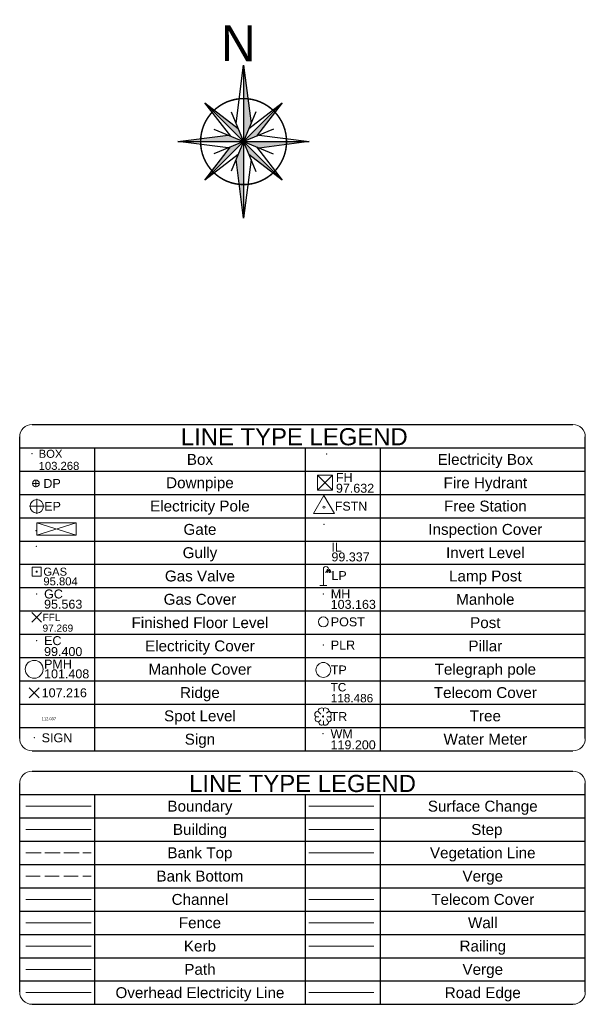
# Model space of a CAD drawing. Header units: metres. Extents: x 652030 to 652905, y 801037 to 801451.
# Tile 8 of 8: x 652846 to 652905, y 801348 to 801451. Entities that reach past the tile are written whole.
import ezdxf
from ezdxf.enums import TextEntityAlignment as Align

# ---------------------------------------------------------------- set-up
doc = ezdxf.new("R2010")
doc.units = ezdxf.units.M
doc.header["$MEASUREMENT"] = 0
for name, pattern in [('Center line', [100, 100, 0]), ('Dashed 3-1', [2, 1.5, -0.5]), ('Dashed 4-1', [2, 1.600000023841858, -0.3999999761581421])]:
    doc.linetypes.add(name, pattern=pattern)
for name, color, linetype in [('0-018LINE', 6, 'Continuous'), ('0-18LINE', 8, 'Continuous'), ('DIMENSION', 6, 'Continuous'), ('TITLEBOX', 7, 'Continuous')]:
    doc.layers.add(name, color=color, linetype=linetype)
for name, color, linetype, lineweight, true_color in [('Bank Bottom', 7, 'Continuous', 0, 0xffa500), ('Bank Top', 7, 'Continuous', 0, 0xc7c074), ('Box', 7, 'Continuous', 0, 0xd3d3d3), ('Box_Text', 7, 'Continuous', 0, 0xd3d3d3), ('Building', 7, 'Continuous', 0, 0x72def1), ('Channel', 7, 'Continuous', 0, 0xff0080), ('Downpipe', 4, 'Continuous', 0, 0x00ffff), ('Downpipe_Text', 4, 'Continuous', 0, 0x00ffff), ('Electricity Box', 1, 'Continuous', 0, 0xff0000), ('Electricity Cover', 1, 'Continuous', 0, 0xff0000), ('Electricity Cover_Text', 1, 'Continuous', 0, 0xff0000), ('Electricity Pole', 1, 'Continuous', 0, 0xff0000), ('Electricity Pole_Text', 1, 'Continuous', 0, 0xff0000), ('Fence', 2, 'Continuous', 0, 0xffff00), ('Finished Floor Level', 7, 'Continuous', 0, 0xffffff), ('Finished Floor Level_Text', 7, 'Continuous', 0, 0xffffff), ('Fire Hydrant', 2, 'Continuous', 0, 0xffff00), ('Fire Hydrant_Text', 2, 'Continuous', 0, 0xffff00), ('Free Station', 7, 'Continuous', 0, 0xffa500), ('Free Station_Text', 7, 'Continuous', 0, 0xffa500), ('Gas Cover', 7, 'Continuous', 0, 0x008000), ('Gas Cover_Text', 7, 'Continuous', 0, 0x008000), ('Gas Valve', 7, 'Continuous', 0, 0x008000), ('Gas Valve_Text', 7, 'Continuous', 0, 0x008000), ('Gate', 6, 'Continuous', 0, 0xff00ff), ('Gully', 7, 'Continuous', 0, 0x178bca), ('Inspection Cover', 7, 'Continuous', 0, 0xffffff), ('Invert Level_Text', 7, 'Continuous', 0, 0xffffff), ('Kerb', 7, 'Continuous', 0, 0xfdd0f4), ('Lampost', 7, 'Continuous', 0, 0xffff80), ('Lampost_Text', 7, 'Continuous', 0, 0xffff80), ('Manhole Circular', 7, 'Continuous', 0, 0xd3d3d3), ('Manhole Circular_Text', 7, 'Continuous', 0, 0xd3d3d3), ('Manhole Square_Text', 7, 'Continuous', 0, 0xd3d3d3), ('Path', 7, 'Continuous', 0, 0xa52a2a), ('Pillar', 7, 'Continuous', 0, 0x8080ff), ('Pillar_Text', 7, 'Continuous', 0, 0x8080ff), ('Post', 7, 'Continuous', 0, 0xffffff), ('Post_Text', 7, 'Continuous', 0, 0xffffff), ('Railing', 7, 'Continuous', 0, 0x800080), ('Ridge', 7, 'Continuous', 0, 0xffffff), ('Ridge_Text', 7, 'Continuous', 0, 0xffffff), ('Road Edge', 7, 'Continuous', 0, 0xff80c0), ('Sign', 7, 'Continuous', 0, 0xff8080), ('Sign_Text', 7, 'Continuous', 0, 0xff8080), ('Spot Level_Text', 7, 'Continuous', 0, 0xffffff), ('Step', 7, 'Continuous', 0, 0xffffff), ('Surface Change', 7, 'Continuous', 0, 0xffa500), ('Telecom Cover', 3, 'Continuous', 0, 0x00ff00), ('Telecom Cover_Text', 3, 'Continuous', 0, 0x00ff00), ('Telegraph Pole', 3, 'Continuous', 0, 0x00ff00), ('Telegraph Pole_Text', 3, 'Continuous', 0, 0x00ff00), ('Tree', 3, 'Continuous', 0, 0x00ff00), ('Vegetation Line', 7, 'Continuous', 0, 0x85c929), ('Wall', 7, 'Continuous', 0, 0x8080ff), ('Water Meter', 5, 'Continuous', 0, 0x0000ff), ('Water Meter_Text', 5, 'Continuous', 0, 0x0000ff)]:
    doc.layers.add(name, color=color, linetype=linetype, lineweight=lineweight, true_color=true_color)
doc.layers.add('boundary', color=40, linetype='Continuous', lineweight=0)
doc.layers.add('Control_Legend_Sheet', color=7, linetype='Continuous', lineweight=13)
doc.styles.add('0.3mm', font='micross.ttf', dxfattribs={"height": 0.3})
doc.styles.add('0.5mm', font='micross.ttf', dxfattribs={"height": 0.5})
doc.styles.add('GENERAL', font='arial.ttf')
doc.styles.add('GOTHICE', font='gothice', dxfattribs={"width": 1.25, "height": 20})
doc.linetypes.add('FENCELINE1', pattern='A,0.25,-0.1,[133,ltypeshp.shx,S=0.1,R=0,X=-0.1,Y=0],-0.1,1', length=1.45)
doc.linetypes.add('ZIGZAG', pattern='A,0.0001,-0.2,[131,ltypeshp.shx,S=0.2,R=0,X=-0.2,Y=0],-0.4,[131,ltypeshp.shx,S=0.2,R=180,X=0.2,Y=0],-0.2', length=0.8001)

# ---------------------------------------------------------------- blocks, each defined once
blk = doc.blocks.new('A$C27A64CFB')
at = {"layer": '0-018LINE'}
for p, q in [((1028.764635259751, 1177.061165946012), (1176.864277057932, 1892.882118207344)), ((1176.864277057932, 1892.882118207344), (1213.926400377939, 1162.841339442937)), ((923.8472445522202, 1037.896006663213), (589.3142540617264, 1546.966098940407)), ((589.3142540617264, 1546.966098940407), (1041.333974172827, 1138.624510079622)), ((1195.635445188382, 1126.774654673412), (1704.70553746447, 1461.307645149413)), ((1704.70553746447, 1461.307645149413), (1296.363948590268, 1009.287925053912)), ((503.6558002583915, 431.5748155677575), (911.9973891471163, 883.5945356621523)), ((1012.725892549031, 766.1078060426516), (503.6558002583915, 431.5748155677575)), ((1031.497060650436, 0.0003425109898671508), (994.4349373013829, 730.0411212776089)), ((1179.596702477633, 715.8212947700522), (1031.497060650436, 0.0003425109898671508))]:
    blk.add_line(p, q, dxfattribs=at)
for points in [[(1176.864277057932, 1892.882118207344), (1031.497060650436, 0.0003425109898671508)], [(1704.70553746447, 1461.307645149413), (503.6558002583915, 431.5748155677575)], [(1619.047083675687, 345.9163617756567), (589.3142540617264, 1546.966098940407)], [(1314.959018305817, 1362.060655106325), (893.4023194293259, 530.821805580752)], [(1249.025182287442, 503.5111165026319), (959.3361554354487, 1389.371344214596)], [(1519.800093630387, 735.6628809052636), (688.5612440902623, 1157.219579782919)], [(835.1240772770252, 858.4558577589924), (-0.0003673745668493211, 1031.238773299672), (851.7138748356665, 1074.477917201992)], [(2208.36170511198, 861.6436874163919), (-0.0003673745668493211, 1031.238773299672)], [(1547.110782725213, 1091.285743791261), (661.2505550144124, 801.596716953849)], [(1373.237260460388, 1034.426602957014), (2208.36170511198, 861.6436874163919), (1356.647462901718, 818.4045435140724)], [(1284.514093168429, 854.9864540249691), (1619.047083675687, 345.9163617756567)], [(1619.047083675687, 345.9163617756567), (1167.027363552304, 754.2579506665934)]]:
    blk.add_lwpolyline(points, dxfattribs=at)
at = {"layer": '0-018LINE', "const_width": 21.59999999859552}
blk.add_lwpolyline([(483.988369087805, 994.0699990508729, 1843.016088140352), (484.093201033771, 995.4159234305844, 0.0005425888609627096)], format="xyb", close=True, dxfattribs=at)
at = {"layer": '0-018LINE'}
for points in [[(1176.864277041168, 1892.882118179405), (1213.926400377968, 1162.841339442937), (1104.180668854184, 946.441230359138)], [(589.3142540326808, 1546.966098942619), (1041.333974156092, 1138.624510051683), (1104.180668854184, 946.441230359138)], [(1704.705537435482, 1461.307645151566), (1296.363948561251, 1009.287925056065), (1104.180668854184, 946.441230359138)], [(-0.0003673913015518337, 1031.238773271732), (851.71387480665, 1074.477917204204), (1104.180668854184, 946.441230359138)], [(503.6558002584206, 431.5748155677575), (911.9973891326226, 883.5945356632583), (1104.180668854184, 946.441230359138)], [(1031.497060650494, 0.0003425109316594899), (994.4349373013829, 730.0411212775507), (1104.180668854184, 946.441230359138)], [(1619.047083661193, 345.9163617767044), (1167.027363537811, 754.2579506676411), (1104.180668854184, 946.441230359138)], [(2208.361705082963, 861.6436874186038), (1356.647462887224, 818.4045435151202), (1104.180668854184, 946.441230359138)]]:
    blk.add_solid(points, dxfattribs=at)
at = {"layer": '0-18LINE', "style": 'GOTHICE'}
blk.add_text('N', height=518.3999999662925, rotation=265.4932338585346, dxfattribs=at).set_placement((2289.244267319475, 1185.042724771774))
blk = doc.blocks.new('Cross circle13589576')
at = {"color": 0}
for p, q in [((-1, 0), (1, 0)), ((0, -1), (0, 1))]:
    blk.add_line(p, q, dxfattribs=at)
blk.add_circle((0, 0), 0.8999999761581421, dxfattribs=at)
blk = doc.blocks.new('DP')
at = {"color": 141, "linetype": 'Continuous', "lineweight": -3, "true_color": 0x73d3f0, "xscale": 0.07500000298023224, "yscale": 0.07500000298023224}
blk.add_blockref('Cross circle13589576', (0, 0), dxfattribs=at)
blk = doc.blocks.new('Cross circle55197325')
at = {"color": 0}
for p, q in [((-1, 0), (1, 0)), ((0, -1), (0, 1))]:
    blk.add_line(p, q, dxfattribs=at)
blk.add_circle((0, 0), 0.8999999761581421, dxfattribs=at)
blk = doc.blocks.new('EP')
at = {"color": 7, "linetype": 'Continuous', "lineweight": -3, "true_color": 0xffffff, "xscale": 0.1500000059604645, "yscale": 0.1500000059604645}
blk.add_blockref('Cross circle55197325', (0, 0), dxfattribs=at)
blk = doc.blocks.new('Triangle with dot41798341')
at = {"color": 0}
for p, q in [((-1, -0.6000000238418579), (0, 1.100000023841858)), ((0, 1.100000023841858), (1, -0.6000000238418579)), ((-1, -0.6000000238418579), (1, -0.6000000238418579))]:
    blk.add_line(p, q, dxfattribs=at)
for start, end in [(90, 0), (0, 90)]:
    blk.add_arc((0, 0), 0.1000000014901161, start, end, dxfattribs=at)
blk = doc.blocks.new('FSTN')
at = {"linetype": 'Continuous', "lineweight": -3, "xscale": 0.6000000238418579, "yscale": 0.6000000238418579}
blk.add_blockref('Triangle with dot41798341', (0, 0), dxfattribs=at)
blk = doc.blocks.new('Box Cross40640754')
at = {"color": 0}
for p, q in [((-1, -1), (-1, 1)), ((-1, 1), (1, 1)), ((-1, -1), (1, 1)), ((1, -1), (-1, 1)), ((1, 1), (1, -1)), ((1, -1), (-1, -1))]:
    blk.add_line(p, q, dxfattribs=at)
blk = doc.blocks.new('FH')
at = {"linetype": 'Continuous', "lineweight": -3, "xscale": 0.2000000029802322, "yscale": 0.2000000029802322}
blk.add_blockref('Box Cross40640754', (0, 0), dxfattribs=at)
blk = doc.blocks.new('Dia cross30222474')
at = {"color": 0}
for p, q in [((-1, 1), (1, -1)), ((-1, -1), (1, 1))]:
    blk.add_line(p, q, dxfattribs=at)
blk = doc.blocks.new('FFL')
at = {"color": 6, "linetype": 'Continuous', "lineweight": -3, "true_color": 0xff00ff, "xscale": 0.1500000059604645, "yscale": 0.1500000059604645}
blk.add_blockref('Dia cross30222474', (0, 0), dxfattribs=at)
blk = doc.blocks.new('Box with dot3566812')
at = {"color": 0}
for p, q in [((-1, 1), (1, 1)), ((-1, -1), (-1, 1)), ((-0.1000000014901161, 0.1000000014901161), (0.1000000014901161, 0.1000000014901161)), ((-0.1000000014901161, -0.1000000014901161), (-0.1000000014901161, 0.1000000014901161)), ((0.1000000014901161, 0.1000000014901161), (0.1000000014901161, -0.1000000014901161)), ((1, 1), (1, -1)), ((1, -1), (-1, -1)), ((0.1000000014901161, -0.1000000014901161), (-0.1000000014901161, -0.1000000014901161))]:
    blk.add_line(p, q, dxfattribs=at)
blk = doc.blocks.new('GV')
at = {"linetype": 'Continuous', "lineweight": -3, "xscale": 0.1000000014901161, "yscale": 0.1000000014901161}
blk.add_blockref('Box with dot3566812', (0, 0), dxfattribs=at)
blk = doc.blocks.new('Lamp post32101315')
at = {"color": 16, "true_color": 0x8b0000}
for p, q in [((-0.05999999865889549, -1), (-0.05999999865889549, 0.6499999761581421)), ((0.6200000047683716, 0.5), (0.300000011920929, 0.5)), ((-0.4000000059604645, -1), (0.300000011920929, -1))]:
    blk.add_line(p, q, dxfattribs=at)
at = {"color": 2, "true_color": 0xffff00}
for p, q in [((0.3100000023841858, 0.4699999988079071), (0.1599999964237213, 0.300000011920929)), ((0.1700000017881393, 0.3100000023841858), (0.3199999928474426, 0.4799999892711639)), ((0.3899999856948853, 0.4699999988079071), (0.3300000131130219, 0.2800000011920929)), ((0.4000000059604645, 0.4699999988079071), (0.3400000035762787, 0.2800000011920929)), ((0.5, 0.4699999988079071), (0.5400000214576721, 0.2800000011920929)), ((0.5099999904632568, 0.4699999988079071), (0.550000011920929, 0.2800000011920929)), ((0.6000000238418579, 0.4699999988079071), (0.7099999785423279, 0.3100000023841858)), ((0.6100000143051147, 0.4699999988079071), (0.7200000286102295, 0.3100000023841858))]:
    blk.add_line(p, q, dxfattribs=at)
at = {"color": 0}
blk.add_line((-0.4000000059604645, -0.9900000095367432), (0.300000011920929, -0.9900000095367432), dxfattribs=at)
at = {"color": 16, "true_color": 0x8b0000}
for centre, radius, start, end in [((0.2000000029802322, 0.6600000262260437), 0.2601920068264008, 357.878906, 182.202596), ((0.4600000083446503, 0.4900000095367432), 0.1603119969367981, 3.576331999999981, 176.423671)]:
    blk.add_arc(centre, radius, start, end, dxfattribs=at)
blk = doc.blocks.new('LP')
at = {"linetype": 'Continuous', "lineweight": -3, "xscale": 0.2000000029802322, "yscale": 0.2000000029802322}
blk.add_blockref('Lamp post32101315', (0, 0), dxfattribs=at)
blk = doc.blocks.new('Single circle20476383')
at = {"color": 0}
blk.add_circle((0, 0), 1, dxfattribs=at)
blk = doc.blocks.new('POST')
at = {"linetype": 'Continuous', "lineweight": -3, "xscale": 0.1000000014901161, "yscale": 0.1000000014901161}
blk.add_blockref('Single circle20476383', (0, 0), dxfattribs=at)
blk = doc.blocks.new('Single circle47974306')
at = {"color": 0}
blk.add_circle((0, 0), 1, dxfattribs=at)
blk = doc.blocks.new('Circle')
at = {"linetype": 'Continuous', "lineweight": -3, "xscale": 0.300000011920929, "yscale": 0.300000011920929}
blk.add_blockref('Single circle47974306', (0, 0), dxfattribs=at)
blk = doc.blocks.new('Dia cross60713549')
at = {"color": 0}
for p, q in [((-1, 1), (1, -1)), ((-1, -1), (1, 1))]:
    blk.add_line(p, q, dxfattribs=at)
blk = doc.blocks.new('RDG')
at = {"linetype": 'Continuous', "lineweight": -3, "xscale": 0.1000000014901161, "yscale": 0.1000000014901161}
blk.add_blockref('Dia cross60713549', (0, 0), dxfattribs=at)
blk = doc.blocks.new('Tree 250490749')
at = {"color": 0}
for p, q in [((-0.5799999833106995, 0.5799999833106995), (-0.2599999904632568, 0.2599999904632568)), ((0.1000000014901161, 0), (-0.1000000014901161, 0)), ((0, 0.1000000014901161), (0, -0.1000000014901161)), ((0.05000000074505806, 0.5899999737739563), (0.05000000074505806, 0.8999999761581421)), ((0.6800000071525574, 0.5799999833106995), (0.3700000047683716, 0.3700000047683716)), ((-0.7900000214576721, -0.05000000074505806), (-0.4699999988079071, -0.05000000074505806)), ((-0.4699999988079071, -0.5799999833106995), (-0.2599999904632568, -0.3700000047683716)), ((0.05000000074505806, -0.8899999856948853), (0.05000000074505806, -0.4699999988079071)), ((0.5799999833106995, -0.5799999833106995), (0.3700000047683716, -0.2599999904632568)), ((0.7900000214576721, -0.05000000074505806), (0.4699999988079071, -0.05000000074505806))]:
    blk.add_line(p, q, dxfattribs=at)
for centre, radius, start, end in [((-0.5699999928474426, 0.2300000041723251), 0.3560900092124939, 91.63658000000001, 231.842775), ((-0.1599999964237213, 0.5299999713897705), 0.4229660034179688, 59.74356699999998, 173.211016), ((0.2599999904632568, 0.5199999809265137), 0.4304650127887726, 8.130112, 120.735491), ((0.4900000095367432, 0.2199999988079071), 0.4070630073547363, 318.012778, 62.175912), ((-0.550000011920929, -0.2599999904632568), 0.3298490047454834, 138.814077, 284.03624), ((-0.1599999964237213, -0.6499999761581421), 0.3189040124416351, 167.275646, 311.185923), ((0.2599999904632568, -0.6499999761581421), 0.3275670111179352, 228.814069, 12.339084), ((0.6100000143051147, -0.2899999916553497), 0.300000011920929, 264.0938640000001, 53.130111)]:
    blk.add_arc(centre, radius, start, end, dxfattribs=at)
blk = doc.blocks.new('Single circle51763564')
at = {"color": 0}
blk.add_circle((0, 0), 1, dxfattribs=at)
blk = doc.blocks.new('CANOPY-TRUNK')
at = {"color": 3, "linetype": 'Continuous', "lineweight": -3, "true_color": 0x00ff00, "xscale": 18, "yscale": 18}
blk.add_blockref('Tree 250490749', (0, 0), dxfattribs=at)
at = {"color": 22, "linetype": 'Continuous', "lineweight": -3, "true_color": 0xc64000}
blk.add_blockref('Single circle51763564', (0, 0), dxfattribs=at)
blk = doc.blocks.new('Single circle63218898')
at = {"color": 0}
blk.add_circle((0, 0), 1, dxfattribs=at)
blk = doc.blocks.new('TP')
at = {"color": 3, "linetype": 'Continuous', "lineweight": -3, "true_color": 0x00ff00, "xscale": 0.1500000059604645, "yscale": 0.1500000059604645}
blk.add_blockref('Single circle63218898', (0, 0), dxfattribs=at)

msp = doc.modelspace()

# ---------------------------------------------------------------- linework, layer by layer
at = {"layer": 'Bank Bottom', "linetype": 'Dashed 3-1'}
msp.add_line((652846.3378592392, 801361.1338342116, 14.89890824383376), (652853.2068001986, 801361.1338342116, 14.89890824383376), dxfattribs=at)
at = {"layer": 'Bank Top', "linetype": 'Dashed 4-1'}
msp.add_line((652846.3378592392, 801363.5870274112, 14.89890824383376), (652853.2068001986, 801363.5870274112, 14.89890824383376), dxfattribs=at)
at = {"layer": 'boundary', "linetype": 'Continuous'}
msp.add_line((652846.3378592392, 801368.4934138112, 14.89890824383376), (652853.2068001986, 801368.4934138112, 14.89890824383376), dxfattribs=at)
at = {"layer": 'Box'}
msp.add_point((652846.9747566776, 801405.5676850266, 14.89890824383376), dxfattribs=at)
at = {"layer": 'Building', "linetype": 'Continuous'}
msp.add_line((652846.3378592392, 801366.0402206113, 14.89890824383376), (652853.2068001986, 801366.0402206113, 14.89890824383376), dxfattribs=at)
at = {"layer": 'Channel', "linetype": 'Continuous'}
msp.add_line((652846.3378592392, 801358.6806410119, 14.89890824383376), (652853.2068001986, 801358.6806410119, 14.89890824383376), dxfattribs=at)
at = {"layer": 'Control_Legend_Sheet', "linetype": 'Continuous'}
for centre, start, end in [((652846.9920440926, 801407.3463896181, 14.89890824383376), 90, 180), ((652903.9061263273, 801407.3463896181, 14.89890824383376), 0, 90), ((652846.9920440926, 801375.6184242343, 14.89890824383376), 180, 270), ((652903.9061263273, 801375.6184242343, 14.89890824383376), 270, 0), ((652846.9920440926, 801370.8648339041, 14.89890824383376), 90, 180), ((652903.9061263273, 801370.8648339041, 14.89890824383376), 0, 90), ((652846.9920440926, 801348.9496413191, 14.89890824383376), 180, 270), ((652903.9061263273, 801348.9496413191, 14.89890824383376), 270, 0)]:
    msp.add_arc(centre, 1.308369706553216, start, end, dxfattribs=at)
at = {"layer": 'Control_Legend_Sheet', "color": 7, "linetype": 'Continuous', "lineweight": 0}
for centre, radius, start, end in [((652846.9920440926, 801407.3463896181, 14.89890824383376), 1.308369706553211, 90, 180), ((652903.9061263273, 801407.3463896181, 14.89890824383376), 1.308369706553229, 0, 90), ((652846.9920440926, 801370.8648339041, 14.89890824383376), 1.308369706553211, 90, 180), ((652903.9061263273, 801370.8648339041, 14.89890824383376), 1.308369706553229, 0, 90)]:
    msp.add_arc(centre, radius, start, end, dxfattribs=at)
at = {"layer": 'Electricity Box'}
msp.add_point((652878.0043037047, 801405.534707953, 14.89890824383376), dxfattribs=at)
at = {"layer": 'Electricity Cover'}
msp.add_point((652847.4666854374, 801385.9058043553, 14.89890824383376), dxfattribs=at)
at = {"layer": 'Electricity Pole', "linetype": 'ZIGZAG', "ltscale": 1000}
msp.add_line((652846.3378592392, 801348.8678682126, 14.89890824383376), (652853.2068001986, 801348.8678682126, 14.89890824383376), dxfattribs=at)
at = {"layer": 'Fence', "color": 5, "linetype": 'FENCELINE1', "ltscale": 1000}
msp.add_line((652846.3378592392, 801356.2274478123, 14.89890824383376), (652853.2068001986, 801356.2274478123, 14.89890824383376), dxfattribs=at)
at = {"layer": 'Gas Cover'}
msp.add_point((652847.4666854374, 801390.8160686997, 14.89890824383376), dxfattribs=at)
at = {"layer": 'Gate'}
for p, q in [((652847.4857172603, 801398.3169323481, 14.89890824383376), (652847.4857172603, 801397.0102166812, 14.89890824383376)), ((652851.6452199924, 801397.0102166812, 14.89890824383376), (652847.4857172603, 801398.3169323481, 14.89890824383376)), ((652847.4857172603, 801398.3169323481, 14.89890824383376), (652851.6452199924, 801398.3169323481, 14.89890824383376)), ((652851.6452199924, 801398.3169323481, 14.89890824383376), (652847.4857172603, 801397.0102166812, 14.89890824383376)), ((652851.6452199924, 801398.3169323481, 14.89890824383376), (652851.6452199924, 801397.0102166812, 14.89890824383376)), ((652851.6452199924, 801397.0102166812, 14.89890824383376), (652851.6452199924, 801398.3169323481, 14.89890824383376)), ((652847.4857172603, 801397.0102166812, 14.89890824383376), (652851.6452199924, 801397.0102166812, 14.89890824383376))]:
    msp.add_line(p, q, dxfattribs=at)
msp.add_point((652847.4097443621, 801397.486930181, 14.89890824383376), dxfattribs=at)
at = {"layer": 'Gully'}
msp.add_point((652847.4527620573, 801395.8175549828, 14.89890824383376), dxfattribs=at)
at = {"layer": 'Inspection Cover'}
msp.add_point((652877.708009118, 801398.1516569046, 14.89890824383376), dxfattribs=at)
at = {"layer": 'Kerb', "linetype": 'Continuous'}
msp.add_line((652846.3378592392, 801353.7742546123, 14.89890824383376), (652853.2068001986, 801353.7742546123, 14.89890824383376), dxfattribs=at)
at = {"layer": 'Manhole Square_Text'}
msp.add_point((652877.6428116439, 801390.8214185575, 14.89890824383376), dxfattribs=at)
at = {"layer": 'Path', "linetype": 'Continuous'}
msp.add_line((652846.3378592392, 801351.3210614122, 14.89890824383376), (652853.2068001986, 801351.3210614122, 14.89890824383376), dxfattribs=at)
at = {"layer": 'Pillar'}
msp.add_point((652877.6428116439, 801385.4442350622, 14.89890824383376), dxfattribs=at)
at = {"layer": 'Railing', "linetype": 'Continuous'}
msp.add_line((652876.1032700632, 801353.7742546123, 14.89890824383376), (652882.9722110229, 801353.7742546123, 14.89890824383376), dxfattribs=at)
at = {"layer": 'Road Edge', "linetype": 'Center line'}
msp.add_line((652876.1032700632, 801348.8678682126, 14.89890824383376), (652882.9722110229, 801348.8678682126, 14.89890824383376), dxfattribs=at)
at = {"layer": 'Sign'}
msp.add_point((652847.2133001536, 801375.6822900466, 14.89890824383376), dxfattribs=at)
at = {"layer": 'Step', "linetype": 'Continuous'}
msp.add_line((652876.1032700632, 801366.0402206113, 14.89890824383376), (652882.9722110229, 801366.0402206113, 14.89890824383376), dxfattribs=at)
at = {"layer": 'Surface Change', "linetype": 'Continuous'}
msp.add_line((652876.1032700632, 801368.4934138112, 14.89890824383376), (652882.9722110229, 801368.4934138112, 14.89890824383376), dxfattribs=at)
at = {"layer": 'Telecom Cover', "linetype": 'Continuous'}
msp.add_line((652876.1032700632, 801358.6806410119, 14.89890824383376), (652882.9722110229, 801358.6806410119, 14.89890824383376), dxfattribs=at)
at = {"layer": 'TITLEBOX', "linetype": 'Continuous'}
for p, q in [((652846.9920440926, 801408.654759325, 14.89890824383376), (652903.9061263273, 801408.654759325, 14.89890824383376)), ((652845.6836743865, 801406.2015661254, 14.89890824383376), (652905.2144960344, 801406.2015661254, 14.89890824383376)), ((652875.738095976, 801406.2015661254, 14.89890824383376), (652875.738095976, 801374.3100545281, 14.89890824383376)), ((652883.626395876, 801406.2015661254, 14.89890824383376), (652883.626395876, 801374.3100545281, 14.89890824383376)), ((652845.6836743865, 801403.7483729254, 14.89890824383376), (652905.2144960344, 801403.7483729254, 14.89890824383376)), ((652845.6836743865, 801401.2951797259, 14.89890824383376), (652905.2144960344, 801401.2951797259, 14.89890824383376)), ((652845.6836743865, 801398.8419865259, 14.89890824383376), (652905.2144960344, 801398.8419865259, 14.89890824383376)), ((652845.6836743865, 801396.3887933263, 14.89890824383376), (652905.2144960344, 801396.3887933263, 14.89890824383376)), ((652845.6836743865, 801393.9356001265, 14.89890824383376), (652905.2144960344, 801393.9356001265, 14.89890824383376)), ((652845.6836743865, 801391.4824069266, 14.89890824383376), (652905.2144960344, 801391.4824069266, 14.89890824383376)), ((652845.6836743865, 801389.0292137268, 14.89890824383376), (652905.2144960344, 801389.0292137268, 14.89890824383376)), ((652845.6836743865, 801386.576020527, 14.89890824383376), (652905.2144960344, 801386.576020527, 14.89890824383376)), ((652845.6836743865, 801384.1228273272, 14.89890824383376), (652905.2144960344, 801384.1228273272, 14.89890824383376)), ((652846.9920440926, 801384.1228273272, 14.89890824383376), (652903.9061263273, 801384.1228273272, 14.89890824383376)), ((652845.6836743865, 801381.6696341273, 14.89890824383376), (652905.2144960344, 801381.6696341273, 14.89890824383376)), ((652845.6836743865, 801379.2164409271, 14.89890824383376), (652905.2144960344, 801379.2164409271, 14.89890824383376)), ((652845.6836743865, 801376.7632477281, 14.89890824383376), (652905.2144960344, 801376.7632477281, 14.89890824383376)), ((652846.9920440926, 801374.3100545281, 14.89890824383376), (652903.9061263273, 801374.3100545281, 14.89890824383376)), ((652846.9920440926, 801374.3100545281, 14.89890824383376), (652903.9061263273, 801374.3100545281, 14.89890824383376)), ((652846.9920440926, 801372.1732036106, 14.89890824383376), (652903.9061263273, 801372.1732036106, 14.89890824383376)), ((652845.6836743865, 801369.7200104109, 14.89890824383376), (652905.2144960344, 801369.7200104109, 14.89890824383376)), ((652875.738095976, 801369.7200104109, 14.89890824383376), (652875.738095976, 801347.6412716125, 14.89890824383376)), ((652883.626395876, 801369.7200104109, 14.89890824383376), (652883.626395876, 801347.6412716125, 14.89890824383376)), ((652845.6836743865, 801367.2668172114, 14.89890824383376), (652905.2144960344, 801367.2668172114, 14.89890824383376)), ((652845.6836743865, 801364.8136240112, 14.89890824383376), (652905.2144960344, 801364.8136240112, 14.89890824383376)), ((652845.6836743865, 801362.3604308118, 14.89890824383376), (652905.2144960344, 801362.3604308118, 14.89890824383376)), ((652845.6836743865, 801359.9072376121, 14.89890824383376), (652905.2144960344, 801359.9072376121, 14.89890824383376)), ((652845.6836743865, 801357.4540444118, 14.89890824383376), (652905.2144960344, 801357.4540444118, 14.89890824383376)), ((652845.6836743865, 801355.0008512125, 14.89890824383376), (652905.2144960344, 801355.0008512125, 14.89890824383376)), ((652845.6836743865, 801352.5476580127, 14.89890824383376), (652905.2144960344, 801352.5476580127, 14.89890824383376)), ((652845.6836743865, 801350.0944648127, 14.89890824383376), (652905.2144960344, 801350.0944648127, 14.89890824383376)), ((652846.9920440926, 801347.6412716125, 14.89890824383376), (652903.9061263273, 801347.6412716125, 14.89890824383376)), ((652846.9920440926, 801347.6412716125, 14.89890824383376), (652903.9061263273, 801347.6412716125, 14.89890824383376))]:
    msp.add_line(p, q, dxfattribs=at)
at = {"layer": 'TITLEBOX', "color": 7, "linetype": 'Continuous', "lineweight": 0}
for p, q in [((652903.9061263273, 801408.654759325, 14.89890824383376), (652846.9920440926, 801408.654759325, 14.89890824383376)), ((652905.2144960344, 801406.2015661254, 14.89890824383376), (652905.2144960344, 801407.3463896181, 14.89890824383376)), ((652845.6836743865, 801406.2015661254, 14.89890824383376), (652905.2144960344, 801406.2015661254, 14.89890824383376)), ((652903.9061263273, 801372.1732036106, 14.89890824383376), (652846.9920440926, 801372.1732036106, 14.89890824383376)), ((652845.6836743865, 801370.8648339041, 14.89890824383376), (652845.6836743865, 801369.7200104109, 14.89890824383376)), ((652905.2144960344, 801369.7200104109, 14.89890824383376), (652905.2144960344, 801370.8648339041, 14.89890824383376)), ((652845.6836743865, 801369.7200104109, 14.89890824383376), (652905.2144960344, 801369.7200104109, 14.89890824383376))]:
    msp.add_line(p, q, dxfattribs=at)
at = {"layer": 'TITLEBOX'}
for p, q in [((652845.6836743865, 801375.6184242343, 14.89890824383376), (652845.6836743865, 801407.3463896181, 14.89890824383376)), ((652905.2144960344, 801375.6184242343, 14.89890824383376), (652905.2144960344, 801407.3463896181, 14.89890824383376)), ((652853.5891399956, 801374.3100545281, 14.89890824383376), (652853.5891399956, 801406.2015661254, 14.89890824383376)), ((652845.6836743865, 801348.9496413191, 14.89890824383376), (652845.6836743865, 801370.8648339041, 14.89890824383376)), ((652905.2144960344, 801348.9496413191, 14.89890824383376), (652905.2144960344, 801370.8648339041, 14.89890824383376)), ((652853.5891399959, 801347.6412716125, 14.89890824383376), (652853.5891399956, 801369.7200104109, 14.89890824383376))]:
    msp.add_line(p, q, dxfattribs=at)
at = {"layer": 'Vegetation Line', "linetype": 'ZIGZAG', "ltscale": 0.5}
msp.add_line((652876.1032700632, 801363.5870274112, 14.89890824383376), (652882.9722110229, 801363.5870274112, 14.89890824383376), dxfattribs=at)
at = {"layer": 'Wall', "linetype": 'Continuous'}
msp.add_line((652876.1032700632, 801356.2274478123, 14.89890824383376), (652882.9722110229, 801356.2274478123, 14.89890824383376), dxfattribs=at)
at = {"layer": 'Water Meter'}
msp.add_point((652877.6166442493, 801376.101526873, 14.89890824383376), dxfattribs=at)

# ---------------------------------------------------------------- block references
at = {"layer": 'DIMENSION', "ltscale": 20, "xscale": 0.007273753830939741, "yscale": 0.007273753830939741, "zscale": 0.007273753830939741, "rotation": 94.34499767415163}
msp.add_blockref('A$C27A64CFB', (652876.7200181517, 801430.931172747, 14.8989082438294), dxfattribs=at)
at = {"layer": 'Downpipe', "xscale": 5.233478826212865, "yscale": 5.233478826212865, "zscale": 5.233478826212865}
msp.add_blockref('DP', (652847.392436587, 801402.4510673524, 14.89890824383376), dxfattribs=at)
at = {"layer": 'Electricity Pole', "xscale": 5.233478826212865, "yscale": 5.233478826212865, "zscale": 5.233478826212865}
msp.add_blockref('EP', (652847.4857172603, 801400.0381265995, 14.89890824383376), dxfattribs=at)
at = {"layer": 'Finished Floor Level', "xscale": 3.349426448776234, "yscale": 3.349426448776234, "zscale": 3.349426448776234}
msp.add_blockref('FFL', (652847.4666854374, 801388.353542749, 14.89890824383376), dxfattribs=at)
at = {"layer": 'Fire Hydrant', "xscale": 3.925109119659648, "yscale": 3.925109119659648, "zscale": 3.925109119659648}
msp.add_blockref('FH', (652877.8189759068, 801402.5376625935, 14.89890824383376), dxfattribs=at)
at = {"layer": 'Free Station', "color": 2, "true_color": 0xffff00, "xscale": 1.831717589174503, "yscale": 1.831717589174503, "zscale": 1.831717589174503}
msp.add_blockref('FSTN', (652877.708009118, 801399.9543787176, 14.89890824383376), dxfattribs=at)
at = {"layer": 'Gas Valve', "xscale": 4.710130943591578, "yscale": 4.710130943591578, "zscale": 4.710130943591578}
msp.add_blockref('GV', (652847.4666854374, 801393.159943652, 14.89890824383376), dxfattribs=at)
at = {"layer": 'Lampost', "xscale": 5.233478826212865, "yscale": 5.233478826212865, "zscale": 5.233478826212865}
msp.add_blockref('LP', (652877.7056133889, 801392.7514183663, 14.89890824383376), dxfattribs=at)
at = {"layer": 'Manhole Circular', "xscale": 3.14008729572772, "yscale": 3.14008729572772, "zscale": 3.14008729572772}
msp.add_blockref('Circle', (652847.2133001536, 801382.8908534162, 14.89890824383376), dxfattribs=at)
at = {"layer": 'Post', "xscale": 5.233478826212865, "yscale": 5.233478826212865, "zscale": 5.233478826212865}
msp.add_blockref('POST', (652877.6428116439, 801387.882727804, 14.89890824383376), dxfattribs=at)
at = {"layer": 'Ridge', "xscale": 5.233478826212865, "yscale": 5.233478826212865, "zscale": 5.233478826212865}
msp.add_blockref('RDG', (652847.2133001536, 801380.4191915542, 14.89890824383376), dxfattribs=at)
at = {"layer": 'Telegraph Pole', "xscale": 5.233478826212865, "yscale": 5.233478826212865, "zscale": 5.233478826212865}
msp.add_blockref('TP', (652877.6428116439, 801382.8200432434, 14.89890824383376), dxfattribs=at)
at = {"layer": 'Tree', "xscale": 0.05233478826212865, "yscale": 0.05233478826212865, "zscale": 0.05233478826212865}
msp.add_blockref('CANOPY-TRUNK', (652877.6166442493, 801377.9261900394, 14.89890824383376), dxfattribs=at)

# ---------------------------------------------------------------- texts
at = {"layer": 'Box_Text', "style": '0.3mm'}
for s, p in [('BOX', (652847.6812763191, 801405.1437732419, 14.89890824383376)), ('103.268', (652847.6812763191, 801403.8720378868, 14.89890824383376))]:
    msp.add_text(s, height=0.8478235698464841, dxfattribs=at).set_placement(p)
at = {"layer": 'Control_Legend_Sheet', "style": 'GENERAL'}
msp.add_text('LINE TYPE LEGEND', height=1.799008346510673, dxfattribs=at).set_placement((652862.6406726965, 801406.4613028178, 14.89890824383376))
at = {"layer": 'Control_Legend_Sheet', "linetype": 'Continuous', "style": 'GENERAL'}
for s, p in [('Box', (652864.6550351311, 801404.4014813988, 14.89890824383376)), ('Electricity Box', (652894.6922910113, 801404.4014813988, 14.89890824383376)), ('Downpipe', (652864.6550351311, 801401.9482881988, 14.89890824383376)), ('Fire Hydrant', (652894.6922910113, 801401.9482881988, 14.89890824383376)), ('Electricity Pole', (652864.6550351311, 801399.495094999, 14.89890824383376)), ('Free Station', (652894.6922910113, 801399.495094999, 14.89890824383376)), ('Gate', (652864.6550351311, 801397.0419017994, 14.89890824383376)), ('Inspection Cover', (652894.6922910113, 801397.0419017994, 14.89890824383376)), ('Gully', (652864.6550351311, 801394.5887085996, 14.89890824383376)), ('Invert Level', (652894.6922910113, 801394.5887085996, 14.89890824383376)), ('Gas Valve', (652864.6550351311, 801392.1355153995, 14.89890824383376)), ('Lamp Post', (652894.6922910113, 801392.1355153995, 14.89890824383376)), ('Manhole', (652894.6922910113, 801389.6823221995, 14.89890824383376)), ('Gas Cover', (652864.6550351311, 801389.6823221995, 14.89890824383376)), ('Finished Floor Level', (652864.6550351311, 801387.2291290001, 14.89890824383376)), ('Post', (652894.6922910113, 801387.2291290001, 14.89890824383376)), ('Electricity Cover', (652864.6550351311, 801384.7759358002, 14.89890824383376)), ('Pillar', (652894.6922910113, 801384.7759358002, 14.89890824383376)), ('Manhole Cover', (652864.6550351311, 801382.3227426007, 14.89890824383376)), ('Telegraph pole', (652894.6922910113, 801382.3227426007, 14.89890824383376)), ('Ridge', (652864.6550351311, 801379.8695494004, 14.89890824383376)), ('Telecom Cover', (652894.6922910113, 801379.8695494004, 14.89890824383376)), ('Spot Level', (652864.6550351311, 801377.4163562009, 14.89890824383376)), ('Tree', (652894.6922910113, 801377.4163562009, 14.89890824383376)), ('Sign', (652864.6550351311, 801374.963163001, 14.89890824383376)), ('Water Meter', (652894.6922910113, 801374.963163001, 14.89890824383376)), ('Surface Change', (652894.4204459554, 801367.919925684, 14.89890824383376)), ('Boundary', (652864.6550351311, 801367.919925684, 14.89890824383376)), ('Building', (652864.6550351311, 801365.466732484, 14.89890824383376)), ('Step', (652894.853010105, 801365.466732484, 14.89890824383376)), ('Bank Top', (652864.6550351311, 801363.0135392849, 14.89890824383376)), ('Vegetation Line', (652894.4204459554, 801363.0135392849, 14.89890824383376)), ('Bank Bottom', (652864.6550351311, 801360.560346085, 14.89890824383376)), ('Verge', (652894.4204459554, 801360.560346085, 14.89890824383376)), ('Channel', (652864.6550351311, 801358.1071528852, 14.89890824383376)), ('Telecom Cover', (652894.4204459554, 801358.1071528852, 14.89890824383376)), ('Fence', (652864.6550351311, 801355.6539596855, 14.89890824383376)), ('Wall', (652894.4204459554, 801355.6539596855, 14.89890824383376)), ('Kerb', (652864.6550351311, 801353.2007664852, 14.89890824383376)), ('Railing', (652894.4204459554, 801353.2007664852, 14.89890824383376)), ('Path', (652864.6550351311, 801350.7475732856, 14.89890824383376)), ('Verge', (652894.4204459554, 801350.7475732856, 14.89890824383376)), ('Overhead Electricity Line', (652864.6550351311, 801348.2943800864, 14.89890824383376)), ('Road Edge', (652894.4204459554, 801348.2943800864, 14.89890824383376))]:
    msp.add_text(s, height=1.144823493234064, dxfattribs=at).set_placement(p, align=Align.CENTER)
at = {"layer": 'Control_Legend_Sheet', "style": 'GENERAL'}
msp.add_text('LINE TYPE LEGEND', height=1.799008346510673, dxfattribs=at).set_placement((652875.4490852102, 801369.9797471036, 14.89890824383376), align=Align.CENTER)
at = {"layer": 'Downpipe_Text', "style": '0.3mm'}
msp.add_text('DP', height=0.9420261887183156, dxfattribs=at).set_placement((652848.1774584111, 801401.9800542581, 14.89890824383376))
at = {"layer": 'Electricity Cover_Text', "style": '0.3mm'}
for s, p in [('EC', (652848.2517072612, 801385.4347912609, 14.89890824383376)), ('99.400', (652848.2517072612, 801384.2851265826, 14.89890824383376))]:
    msp.add_text(s, height=0.9420261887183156, dxfattribs=at).set_placement(p)
at = {"layer": 'Electricity Pole_Text', "style": '0.3mm'}
msp.add_text('EP', height=0.9420261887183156, dxfattribs=at).set_placement((652848.2707390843, 801399.5671135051, 14.89890824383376))
at = {"layer": 'Finished Floor Level_Text', "style": '0.3mm'}
for s, p in [('FFL', (652848.0947028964, 801387.9767322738, 14.89890824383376)), ('97.269', (652848.0947028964, 801386.846300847, 14.89890824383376))]:
    msp.add_text(s, height=0.7536209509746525, dxfattribs=at).set_placement(p)
at = {"layer": 'Fire Hydrant_Text', "style": '0.3mm'}
for s, p in [('FH', (652878.9659606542, 801402.6136786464, 14.89890824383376)), ('97.632', (652878.9659606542, 801401.4698850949, 14.89890824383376))]:
    msp.add_text(s, height=0.9420261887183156, dxfattribs=at).set_placement(p)
at = {"layer": 'Free Station_Text', "style": '0.5mm'}
msp.add_text('FSTN', height=0.9341759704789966, dxfattribs=at).set_placement((652878.8536824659, 801399.5853669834, 14.89890824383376))
at = {"layer": 'Gas Cover_Text', "style": '0.3mm'}
for s, p in [('GC', (652848.2517072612, 801390.3450556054, 14.89890824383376)), ('95.563', (652848.2517072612, 801389.27182531, 14.89890824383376))]:
    msp.add_text(s, height=0.9420261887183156, dxfattribs=at).set_placement(p)
at = {"layer": 'Gas Valve_Text', "style": '0.3mm'}
for s, p in [('GAS', (652848.1732050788, 801392.736031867, 14.89890824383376)), ('95.804', (652848.1732050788, 801391.7231089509, 14.89890824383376))]:
    msp.add_text(s, height=0.8478235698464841, dxfattribs=at).set_placement(p)
at = {"layer": 'Invert Level_Text', "style": '0.3mm'}
for s, p in [('IL', (652878.493030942, 801395.2817125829, 14.89890824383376)), ('99.337', (652878.493030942, 801394.2428859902, 14.89890824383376))]:
    msp.add_text(s, height=0.9420261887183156, dxfattribs=at).set_placement(p)
at = {"layer": 'Lampost_Text', "style": '0.3mm'}
msp.add_text('LP', height=0.9420261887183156, dxfattribs=at).set_placement((652878.4906352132, 801392.2804052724, 14.89890824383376))
at = {"layer": 'Manhole Circular_Text', "style": '0.3mm'}
for s, p in [('PMH', (652848.2517072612, 801382.9691472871, 14.89890824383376)), ('101.408', (652848.2517072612, 801381.9405265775, 14.89890824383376))]:
    msp.add_text(s, height=0.9420261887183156, dxfattribs=at).set_placement(p)
at = {"layer": 'Manhole Square_Text', "style": '0.3mm'}
for s, p in [('MH', (652878.4278334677, 801390.3504054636, 14.89890824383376)), ('103.163', (652878.413525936, 801389.2516990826, 14.89890824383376))]:
    msp.add_text(s, height=0.9420261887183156, dxfattribs=at).set_placement(p)
at = {"layer": 'Pillar_Text', "style": '0.3mm'}
msp.add_text('PLR', height=0.9420261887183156, dxfattribs=at).set_placement((652878.4278334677, 801384.9732219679, 14.89890824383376))
at = {"layer": 'Post_Text', "style": '0.3mm'}
msp.add_text('POST', height=0.9420261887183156, dxfattribs=at).set_placement((652878.4278334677, 801387.4117147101, 14.89890824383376))
at = {"layer": 'Ridge_Text', "color": 253, "style": '0.3mm'}
msp.add_text('107.216', height=0.9420261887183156, dxfattribs=at).set_placement((652847.9983219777, 801379.9481784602, 14.89890824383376))
at = {"layer": 'Sign_Text', "style": '0.3mm'}
msp.add_text('SIGN', height=0.9420261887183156, dxfattribs=at).set_placement((652847.9983219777, 801375.2112769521, 14.89890824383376))
at = {"layer": 'Spot Level_Text', "color": 7, "style": '0.3mm'}
msp.add_text('112.037', height=0.3, dxfattribs=at).set_placement((652847.9983219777, 801377.5374226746, 14.89890824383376))
at = {"layer": 'Telecom Cover_Text', "style": '0.3mm'}
for s, p in [('TC', (652878.4120920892, 801380.563795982, 14.89890824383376)), ('118.486', (652878.4278334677, 801379.414268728, 14.89890824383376))]:
    msp.add_text(s, height=0.883149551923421, dxfattribs=at).set_placement(p)
at = {"layer": 'Telegraph Pole_Text', "style": '0.3mm'}
msp.add_text('TP', height=0.9420261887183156, dxfattribs=at).set_placement((652878.4278334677, 801382.3490301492, 14.89890824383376))
at = {"layer": 'Tree', "style": '0.3mm'}
msp.add_text('TR', height=0.9420261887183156, dxfattribs=at).set_placement((652878.3990160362, 801377.4505629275, 14.89890824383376))
at = {"layer": 'Water Meter_Text', "style": '0.3mm'}
for s, p in [('WM', (652878.4016660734, 801375.6305137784, 14.89890824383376)), ('119.200', (652878.4016660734, 801374.4725636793, 14.89890824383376))]:
    msp.add_text(s, height=0.9420261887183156, dxfattribs=at).set_placement(p)

doc.saveas('drawing.dxf')
